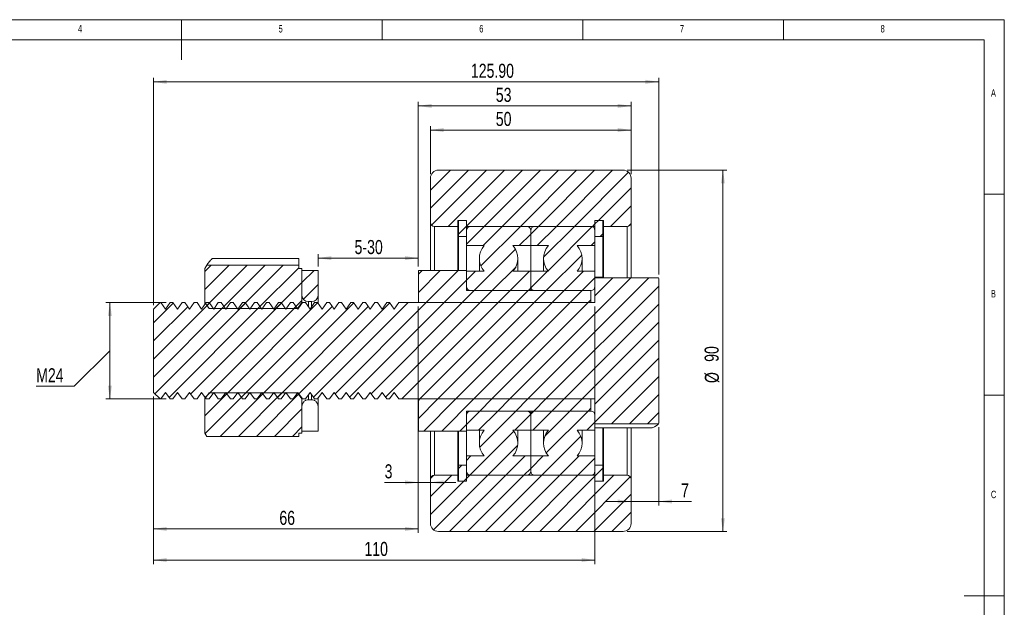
# Model space of a CAD drawing. Header units: millimetres. Extents: x 5 to 416, y 5 to 292.
# Tile 3 of 3: x 170 to 415, y 146 to 292. Entities that reach past the tile are written whole.
import ezdxf

# ---------------------------------------------------------------- set-up
doc = ezdxf.new("R2010")
doc.units = ezdxf.units.MM
doc.styles.add('SLDTEXTSTYLE0', font='TXT', dxfattribs={"width": 0.75})
doc.dimstyles.new('SLDDIMSTYLE0', dxfattribs={"dimtxt": 3.5, "dimasz": 3.302, "dimexe": 0, "dimexo": 0.0625, "dimgap": 0.875, "dimtad": 1, "dimrnd": 1e-09, "dimzin": 12, "dimdsep": 46, "dimtxsty": 'SLDTEXTSTYLE0', "dimsah": 1, "dimcen": 0.09, "dimadec": 0, "dimazin": 3, "dimtfac": 1, "dimtofl": 0, "dimtmove": 0, "dimatfit": 3, "dimfxl": 0, "dimfrac": 2, "dimtolj": 1, "dimtzin": 12, "dimarcsym": 0})
doc.dimstyles.new('SLDDIMSTYLE1', dxfattribs={"dimtxt": 3.5, "dimasz": 3.302, "dimexe": 0, "dimexo": 0.0625, "dimgap": 0.875, "dimtad": 1, "dimrnd": 1e-09, "dimzin": 12, "dimdsep": 46, "dimtxsty": 'SLDTEXTSTYLE0', "dimsah": 1, "dimcen": 0.09, "dimadec": 0, "dimazin": 3, "dimtfac": 1, "dimtmove": 0, "dimatfit": 0, "dimfxl": 0, "dimfrac": 2, "dimtolj": 1, "dimtzin": 12, "dimarcsym": 0})
doc.dimstyles.new('SLDDIMSTYLE2', dxfattribs={"dimtxt": 3.5, "dimasz": 3.302, "dimexe": 0, "dimexo": 0.0625, "dimgap": 0.875, "dimtad": 1, "dimrnd": 1e-09, "dimzin": 4, "dimdsep": 46, "dimtxsty": 'SLDTEXTSTYLE0', "dimsah": 1, "dimcen": 0.09, "dimadec": 0, "dimazin": 1, "dimtfac": 1, "dimtofl": 0, "dimtmove": 0, "dimatfit": 3, "dimfxl": 0, "dimfrac": 2, "dimtolj": 1, "dimtzin": 12, "dimarcsym": 0})

# ---------------------------------------------------------------- blocks, each defined once
blk = doc.blocks.new('_D')
at = {"color": 7, "linetype": 'Continuous', "lineweight": 0}
for p, q in [((320.98, 254.52), (345.88, 254.52)), ((344.88, 254.52), (344.88, 164.52)), ((320.98, 164.52), (345.88, 164.52))]:
    blk.add_line(p, q, dxfattribs=at)
for points in [[(344.88, 254.52), (344.38, 251.22), (345.39, 251.22)], [(344.88, 164.52), (345.39, 167.82), (344.38, 167.82)]]:
    blk.add_solid(points, dxfattribs=at)
at = {"color": 7, "linetype": 'Continuous', "lineweight": 0, "char_height": 3.5, "attachment_point": 1, "rotation": 90, "style": 'SLDTEXTSTYLE0'}
for s, insert in [('90', (340.32, 206.77, 0.1)), ('%%c', (340.37, 201.49, 0.1))]:
    blk.add_mtext(s, dxfattribs=dict(at, insert=insert))
blk = doc.blocks.new('_D_1')
at = {"color": 7, "linetype": 'Continuous', "lineweight": 0}
for p, q in [((271.98, 253.52), (271.98, 265.52)), ((321.98, 253.52), (321.98, 265.52)), ((271.98, 264.52), (321.98, 264.52))]:
    blk.add_line(p, q, dxfattribs=at)
for points in [[(271.98, 264.52), (275.29, 264.01), (275.29, 265.03)], [(321.98, 264.52), (318.68, 265.03), (318.68, 264.01)]]:
    blk.add_solid(points, dxfattribs=at)
at = {"color": 7, "linetype": 'Continuous', "lineweight": 0, "insert": (288.29, 269.03, 0.1), "char_height": 3.5, "attachment_point": 1, "style": 'SLDTEXTSTYLE0'}
blk.add_mtext('50', dxfattribs=at)
blk = doc.blocks.new('_D_2')
at = {"color": 7, "linetype": 'Continuous', "lineweight": 0}
for p, q in [((328.88, 190.52), (328.88, 170.98)), ((321.98, 171.98), (315.63, 171.98)), ((328.88, 171.98), (321.98, 171.98)), ((328.88, 171.98), (337.05, 171.98))]:
    blk.add_line(p, q, dxfattribs=at)
for points in [[(321.98, 171.98), (318.68, 172.49), (318.68, 171.48)], [(328.88, 171.98), (332.19, 171.48), (332.19, 172.49)]]:
    blk.add_solid(points, dxfattribs=at)
at = {"color": 7, "linetype": 'Continuous', "lineweight": 0, "insert": (334.46, 176.5, 0.1), "char_height": 3.5, "attachment_point": 1, "style": 'SLDTEXTSTYLE0'}
blk.add_mtext('7', dxfattribs=at)
blk = doc.blocks.new('_D_3')
at = {"color": 7, "linetype": 'Continuous', "lineweight": 0}
for p, q in [((312.98, 220.52), (312.98, 156.41)), ((202.98, 198.17), (202.98, 156.41)), ((312.98, 157.41), (202.98, 157.41))]:
    blk.add_line(p, q, dxfattribs=at)
for points in [[(202.98, 157.41), (206.29, 156.9), (206.29, 157.92)], [(312.98, 157.41), (309.68, 157.92), (309.68, 156.9)]]:
    blk.add_solid(points, dxfattribs=at)
at = {"color": 7, "linetype": 'Continuous', "lineweight": 0, "insert": (255.55, 161.92, 0.1), "char_height": 3.5, "attachment_point": 1, "style": 'SLDTEXTSTYLE0'}
blk.add_mtext('110', dxfattribs=at)
blk = doc.blocks.new('_D_4')
at = {"color": 7, "linetype": 'Continuous', "lineweight": 0}
for p, q in [((268.98, 220.52), (268.98, 164.15)), ((202.98, 198.17), (202.98, 164.15)), ((268.98, 165.15), (202.98, 165.15))]:
    blk.add_line(p, q, dxfattribs=at)
for points in [[(202.98, 165.15), (206.29, 164.64), (206.29, 165.66)], [(268.98, 165.15), (265.68, 165.66), (265.68, 164.64)]]:
    blk.add_solid(points, dxfattribs=at)
at = {"color": 7, "linetype": 'Continuous', "lineweight": 0, "insert": (234.35, 169.66, 0.1), "char_height": 3.5, "attachment_point": 1, "style": 'SLDTEXTSTYLE0'}
blk.add_mtext('66', dxfattribs=at)
blk = doc.blocks.new('_D_5')
at = {"color": 7, "linetype": 'Continuous', "lineweight": 0}
for p, q in [((206.14, 221.52), (191.12, 221.52)), ((192.12, 221.52), (192.12, 197.52)), ((192.12, 209.52), (183.21, 200.68)), ((183.21, 200.68), (173.75, 200.68)), ((206.14, 197.52), (191.12, 197.52))]:
    blk.add_line(p, q, dxfattribs=at)
for points in [[(192.12, 221.52), (191.61, 218.22), (192.62, 218.22)], [(192.12, 197.52), (192.62, 200.82), (191.61, 200.82)]]:
    blk.add_solid(points, dxfattribs=at)
at = {"color": 7, "linetype": 'Continuous', "lineweight": 0, "insert": (173.75, 205.19, 0.1), "char_height": 3.5, "attachment_point": 1, "style": 'SLDTEXTSTYLE0'}
blk.add_mtext('M24', dxfattribs=at)
blk = doc.blocks.new('_D_6')
at = {"color": 7, "linetype": 'Continuous', "lineweight": 0}
for p, q in [((243.98, 230.52), (243.98, 233.61)), ((268.98, 230.52), (268.98, 233.61)), ((243.98, 232.61), (268.98, 232.61))]:
    blk.add_line(p, q, dxfattribs=at)
for points in [[(243.98, 232.61), (247.29, 232.1), (247.29, 233.12)], [(268.98, 232.61), (265.68, 233.12), (265.68, 232.1)]]:
    blk.add_solid(points, dxfattribs=at)
at = {"color": 7, "linetype": 'Continuous', "lineweight": 0, "insert": (253.09, 237.12, 0.1), "char_height": 3.5, "attachment_point": 1, "style": 'SLDTEXTSTYLE0'}
blk.add_mtext('5-30', dxfattribs=at)
blk = doc.blocks.new('_D_7')
at = {"color": 7, "linetype": 'Continuous', "lineweight": 0}
for p, q in [((268.98, 188.52), (268.98, 175.74)), ((268.98, 176.74), (260.58, 176.74)), ((268.98, 176.74), (271.98, 176.74)), ((271.98, 176.74), (278.33, 176.74))]:
    blk.add_line(p, q, dxfattribs=at)
for points in [[(268.98, 176.74), (265.68, 177.25), (265.68, 176.23)], [(271.98, 176.74), (275.29, 176.23), (275.29, 177.25)]]:
    blk.add_solid(points, dxfattribs=at)
at = {"color": 7, "linetype": 'Continuous', "lineweight": 0, "insert": (260.58, 181.25, 0.1), "char_height": 3.5, "attachment_point": 1, "style": 'SLDTEXTSTYLE0'}
blk.add_mtext('3', dxfattribs=at)
blk = doc.blocks.new('_D_8')
at = {"color": 7, "linetype": 'Continuous', "lineweight": 0}
for p, q in [((268.98, 230.52), (268.98, 271.52)), ((268.98, 270.52), (321.98, 270.52)), ((321.98, 253.52), (321.98, 271.52))]:
    blk.add_line(p, q, dxfattribs=at)
for points in [[(268.98, 270.52), (272.29, 270.01), (272.29, 271.03)], [(321.98, 270.52), (318.68, 271.03), (318.68, 270.01)]]:
    blk.add_solid(points, dxfattribs=at)
at = {"color": 7, "linetype": 'Continuous', "lineweight": 0, "insert": (288.29, 275.03, 0.1), "char_height": 3.5, "attachment_point": 1, "style": 'SLDTEXTSTYLE0'}
blk.add_mtext('53', dxfattribs=at)
blk = doc.blocks.new('_D_9')
at = {"color": 7, "linetype": 'Continuous', "lineweight": 0}
for p, q in [((202.98, 220.87), (202.98, 277.52)), ((328.88, 228.52), (328.88, 277.52)), ((328.88, 276.52), (202.98, 276.52))]:
    blk.add_line(p, q, dxfattribs=at)
for points in [[(202.98, 276.52), (206.29, 276.01), (206.29, 277.03)], [(328.88, 276.52), (325.58, 277.03), (325.58, 276.01)]]:
    blk.add_solid(points, dxfattribs=at)
at = {"color": 7, "linetype": 'Continuous', "lineweight": 0, "insert": (282.08, 281.03, 0.1), "char_height": 3.5, "attachment_point": 1, "style": 'SLDTEXTSTYLE0'}
blk.add_mtext('125.90', dxfattribs=at)

msp = doc.modelspace()

# ---------------------------------------------------------------- hatches: boundary and pattern name
at = {"linetype": 'Continuous', "lineweight": 0}
h = msp.add_hatch(dxfattribs=at)
h.set_pattern_fill('ANSI31', style=0)
edge = h.paths.add_edge_path(flags=0)
edge.add_line((315.135, 240.519), (320.985, 240.519))
edge.add_arc((320.985, 241.519), 1, 270, 360)
edge.add_line((321.985, 241.519), (321.985, 252.519))
edge.add_arc((319.985, 252.519), 2, 0, 90)
edge.add_line((319.985, 254.519), (273.985, 254.519))
edge.add_arc((273.985, 252.519), 2, 90, 180)
edge.add_line((271.985, 252.519), (271.985, 241.519))
edge.add_arc((272.985, 241.519), 1, 180, 270)
edge.add_line((272.985, 240.519), (278.835, 240.519))
edge.add_line((278.835, 240.519), (278.835, 242.019))
edge.add_line((278.835, 242.019), (280.985, 242.019))
edge.add_line((280.985, 242.019), (280.985, 240.519))
edge.add_line((280.985, 240.519), (312.985, 240.519))
edge.add_line((312.985, 240.519), (312.985, 242.019))
edge.add_line((312.985, 242.019), (315.135, 242.019))
edge.add_line((315.135, 242.019), (315.135, 240.519))
h = msp.add_hatch(dxfattribs=at)
h.set_pattern_fill('ANSI31', style=0)
h.paths.add_polyline_path([(278.985, 237.974), (280.985, 237.974), (280.985, 242.019), (278.985, 242.019)], flags=0)
h = msp.add_hatch(dxfattribs=at)
h.set_pattern_fill('ANSI31', style=0)
edge = h.paths.add_edge_path(flags=0)
edge.add_line((296.985, 229.319), (292.563, 229.319))
edge.add_arc((288.985, 232.519), 4.8, 318.18969, 401.81031)
edge.add_line((292.563, 235.719), (296.985, 235.719))
edge.add_line((296.985, 235.719), (296.985, 239.519))
edge.add_arc((295.985, 239.519), 1, 0, 90)
edge.add_line((295.985, 240.519), (281.985, 240.519))
edge.add_arc((281.985, 239.519), 1, 90, 180)
edge.add_line((280.985, 239.519), (280.985, 235.719))
edge.add_line((280.985, 235.719), (285.407, 235.719))
edge.add_arc((288.985, 232.519), 4.8, 138.18969, 221.81031)
edge.add_line((285.407, 229.319), (280.985, 229.319))
edge.add_line((280.985, 229.319), (280.985, 225.519))
edge.add_arc((281.985, 225.519), 1, 180, 270)
edge.add_line((281.985, 224.519), (295.985, 224.519))
edge.add_arc((295.985, 225.519), 1, 270, 360)
edge.add_line((296.985, 225.519), (296.985, 229.319))
h = msp.add_hatch(dxfattribs=at)
h.set_pattern_fill('ANSI31', style=0)
edge = h.paths.add_edge_path(flags=0)
edge.add_line((301.407, 229.319), (296.985, 229.319))
edge.add_line((296.985, 229.319), (296.985, 225.519))
edge.add_arc((297.985, 225.519), 1, 180, 270)
edge.add_line((297.985, 224.519), (311.985, 224.519))
edge.add_arc((311.985, 225.519), 1, 270, 360)
edge.add_line((312.985, 225.519), (312.985, 229.319))
edge.add_line((312.985, 229.319), (308.563, 229.319))
edge.add_arc((304.985, 232.519), 4.8, 318.18969, 401.81031)
edge.add_line((308.563, 235.719), (312.985, 235.719))
edge.add_line((312.985, 235.719), (312.985, 239.519))
edge.add_arc((311.985, 239.519), 1, 0, 90)
edge.add_line((311.985, 240.519), (297.985, 240.519))
edge.add_arc((297.985, 239.519), 1, 90, 180)
edge.add_line((296.985, 239.519), (296.985, 235.719))
edge.add_line((296.985, 235.719), (301.407, 235.719))
edge.add_arc((304.985, 232.519), 4.8, 138.18969, 221.81031)
h = msp.add_hatch(dxfattribs=at)
h.set_pattern_fill('ANSI31', style=0)
h.paths.add_polyline_path([(312.985, 237.974), (314.985, 237.974), (314.985, 242.019), (312.985, 242.019)], flags=0)
h = msp.add_hatch(dxfattribs=at)
h.set_pattern_fill('ANSI31', style=0)
h.paths.add_polyline_path([(239.185, 230.831), (216.254, 230.831), (215.785, 230.019), (215.785, 221.519), (216.835, 220.019), (238.909, 220.019), (239.959, 221.519), (239.985, 221.519), (239.985, 230.019), (239.185, 230.019)], flags=0)
h = msp.add_hatch(dxfattribs=at)
h.set_pattern_fill('ANSI31', style=0)
edge = h.paths.add_edge_path(flags=0)
edge.add_line((239.985, 229.519), (239.985, 223.369))
edge.add_arc((241.585, 223.369), 1.6, 180, 270)
edge.add_line((241.585, 221.769), (242.385, 221.769))
edge.add_arc((242.385, 223.369), 1.6, 270, 360)
edge.add_line((243.985, 223.369), (243.985, 229.519))
edge.add_line((243.985, 229.519), (239.985, 229.519))
h = msp.add_hatch(dxfattribs=at)
h.set_pattern_fill('ANSI31', style=0)
h.paths.add_polyline_path([(311.985, 221.519), (311.985, 224.519), (280.985, 224.519), (280.985, 229.519), (268.985, 229.519), (268.985, 221.519)], flags=0)
h = msp.add_hatch(dxfattribs=at)
h.set_pattern_fill('ANSI31', style=0)
h.paths.add_polyline_path([(312.985, 227.676), (312.985, 221.519), (264.139, 221.519), (262.985, 219.871), (261.831, 221.519), (261.139, 221.519), (259.985, 219.871), (258.831, 221.519), (258.139, 221.519), (256.985, 219.871), (255.831, 221.519), (255.139, 221.519), (253.985, 219.871), (252.831, 221.519), (252.139, 221.519), (250.985, 219.871), (249.831, 221.519), (249.139, 221.519), (247.985, 219.871), (246.831, 221.519), (246.139, 221.519), (244.985, 219.871), (243.831, 221.519), (243.139, 221.519), (241.985, 219.871), (240.831, 221.519), (240.139, 221.519), (238.985, 219.871), (237.831, 221.519), (237.139, 221.519), (235.985, 219.871), (234.831, 221.519), (234.139, 221.519), (232.985, 219.871), (231.831, 221.519), (231.139, 221.519), (229.985, 219.871), (228.831, 221.519), (228.139, 221.519), (226.985, 219.871), (225.831, 221.519), (225.139, 221.519), (223.985, 219.871), (222.831, 221.519), (222.139, 221.519), (220.985, 219.871), (219.831, 221.519), (219.139, 221.519), (217.985, 219.871), (216.831, 221.519), (216.139, 221.519), (214.985, 219.871), (213.831, 221.519), (213.139, 221.519), (211.985, 219.871), (210.831, 221.519), (210.139, 221.519), (208.985, 219.871), (207.831, 221.519), (207.139, 221.519), (205.985, 219.871), (204.831, 221.519), (204.633, 221.519), (202.985, 219.871), (202.985, 199.167), (204.633, 197.519), (204.831, 197.519), (205.985, 199.167), (207.139, 197.519), (207.831, 197.519), (208.985, 199.167), (210.139, 197.519), (210.831, 197.519), (211.985, 199.167), (213.139, 197.519), (213.831, 197.519), (214.985, 199.167), (216.139, 197.519), (216.831, 197.519), (217.985, 199.167), (219.139, 197.519), (219.831, 197.519), (220.985, 199.167), (222.139, 197.519), (222.831, 197.519), (223.985, 199.167), (225.139, 197.519), (225.831, 197.519), (226.985, 199.167), (228.139, 197.519), (228.831, 197.519), (229.985, 199.167), (231.139, 197.519), (231.831, 197.519), (232.985, 199.167), (234.139, 197.519), (234.831, 197.519), (235.985, 199.167), (237.139, 197.519), (237.831, 197.519), (238.985, 199.167), (240.139, 197.519), (240.831, 197.519), (241.985, 199.167), (243.139, 197.519), (243.831, 197.519), (244.985, 199.167), (246.139, 197.519), (246.831, 197.519), (247.985, 199.167), (249.139, 197.519), (249.831, 197.519), (250.985, 199.167), (252.139, 197.519), (252.831, 197.519), (253.985, 199.167), (255.139, 197.519), (255.831, 197.519), (256.985, 199.167), (258.139, 197.519), (258.831, 197.519), (259.985, 199.167), (261.139, 197.519), (261.831, 197.519), (262.985, 199.167), (264.139, 197.519), (312.985, 197.519), (312.985, 191.361), (328.794, 191.361), (328.885, 191.519), (328.885, 227.519), (328.794, 227.676)], flags=0)
h = msp.add_hatch(dxfattribs=at)
h.set_pattern_fill('ANSI31', style=0)
h.paths.add_polyline_path([(215.785, 189.019), (216.254, 188.207), (239.185, 188.207), (239.185, 189.019), (239.985, 189.019), (239.985, 197.519), (239.959, 197.519), (238.909, 199.019), (216.835, 199.019), (215.785, 197.519)], flags=0)
h = msp.add_hatch(dxfattribs=at)
h.set_pattern_fill('ANSI31', style=0)
h.paths.add_polyline_path([(268.985, 197.519), (268.985, 189.519), (280.985, 189.519), (280.985, 194.519), (311.985, 194.519), (311.985, 197.519)], flags=0)
h = msp.add_hatch(dxfattribs=at)
h.set_pattern_fill('ANSI31', style=0)
edge = h.paths.add_edge_path(flags=0)
edge.add_line((292.563, 189.719), (296.985, 189.719))
edge.add_line((296.985, 189.719), (296.985, 193.519))
edge.add_arc((295.985, 193.519), 1, 0, 90)
edge.add_line((295.985, 194.519), (281.985, 194.519))
edge.add_arc((281.985, 193.519), 1, 90, 180)
edge.add_line((280.985, 193.519), (280.985, 189.719))
edge.add_line((280.985, 189.719), (285.407, 189.719))
edge.add_arc((288.985, 186.519), 4.8, 138.18969, 221.81031)
edge.add_line((285.407, 183.319), (280.985, 183.319))
edge.add_line((280.985, 183.319), (280.985, 179.519))
edge.add_arc((281.985, 179.519), 1, 180, 270)
edge.add_line((281.985, 178.519), (295.985, 178.519))
edge.add_arc((295.985, 179.519), 1, 270, 360)
edge.add_line((296.985, 179.519), (296.985, 183.319))
edge.add_line((296.985, 183.319), (292.563, 183.319))
edge.add_arc((288.985, 186.519), 4.8, 318.18969, 401.81031)
h = msp.add_hatch(dxfattribs=at)
h.set_pattern_fill('ANSI31', style=0)
edge = h.paths.add_edge_path(flags=0)
edge.add_line((296.985, 189.719), (301.407, 189.719))
edge.add_arc((304.985, 186.519), 4.8, 138.18969, 221.81031)
edge.add_line((301.407, 183.319), (296.985, 183.319))
edge.add_line((296.985, 183.319), (296.985, 179.519))
edge.add_arc((297.985, 179.519), 1, 180, 270)
edge.add_line((297.985, 178.519), (311.985, 178.519))
edge.add_arc((311.985, 179.519), 1, 270, 360)
edge.add_line((312.985, 179.519), (312.985, 183.319))
edge.add_line((312.985, 183.319), (308.563, 183.319))
edge.add_arc((304.985, 186.519), 4.8, 318.18969, 401.81031)
edge.add_line((308.563, 189.719), (312.985, 189.719))
edge.add_line((312.985, 189.719), (312.985, 193.519))
edge.add_arc((311.985, 193.519), 1, 0, 90)
edge.add_line((311.985, 194.519), (297.985, 194.519))
edge.add_arc((297.985, 193.519), 1, 90, 180)
edge.add_line((296.985, 193.519), (296.985, 189.719))
h = msp.add_hatch(dxfattribs=at)
h.set_pattern_fill('ANSI31', style=0)
h.paths.add_polyline_path([(278.985, 177.019), (280.985, 177.019), (280.985, 181.063), (278.985, 181.063)], flags=0)
h = msp.add_hatch(dxfattribs=at)
h.set_pattern_fill('ANSI31', style=0)
h.paths.add_polyline_path([(312.985, 177.019), (314.985, 177.019), (314.985, 181.063), (312.985, 181.063)], flags=0)
h = msp.add_hatch(dxfattribs=at)
h.set_pattern_fill('ANSI31', style=0)
edge = h.paths.add_edge_path(flags=0)
edge.add_line((315.135, 177.019), (312.985, 177.019))
edge.add_line((312.985, 177.019), (312.985, 178.519))
edge.add_line((312.985, 178.519), (280.985, 178.519))
edge.add_line((280.985, 178.519), (280.985, 177.019))
edge.add_line((280.985, 177.019), (278.835, 177.019))
edge.add_line((278.835, 177.019), (278.835, 178.519))
edge.add_line((278.835, 178.519), (272.985, 178.519))
edge.add_arc((272.985, 177.519), 1, 90, 180)
edge.add_line((271.985, 177.519), (271.985, 166.519))
edge.add_arc((273.985, 166.519), 2, 180, 270)
edge.add_line((273.985, 164.519), (319.985, 164.519))
edge.add_arc((319.985, 166.519), 2, 270, 360)
edge.add_line((321.985, 166.519), (321.985, 177.519))
edge.add_arc((320.985, 177.519), 1, 0, 90)
edge.add_line((320.985, 178.519), (315.135, 178.519))
edge.add_line((315.135, 178.519), (315.135, 177.019))

# ---------------------------------------------------------------- linework, layer by layer
at = {"color": 7, "linetype": 'Continuous', "lineweight": 0}
for p, q in [((415, 292), (5, 292)), ((210, 292), (210, 282)), ((260, 287), (260, 292)), ((310, 292), (310, 287)), ((360, 287), (360, 292)), ((415, 5), (415, 292)), ((410, 287), (10, 287)), ((410, 287), (410, 60.25)), ((415, 248.5), (410, 248.5)), ((410, 198.5), (415, 198.5)), ((415, 148.5), (405, 148.5))]:
    msp.add_line(p, q, dxfattribs=at)
at = {"color": 7, "linetype": 'Continuous', "lineweight": 15}
for p, q in [((273.985, 254.519), (319.985, 254.519)), ((271.985, 241.519), (271.985, 252.519)), ((321.985, 252.519), (321.985, 241.519)), ((271.985, 241.519), (271.985, 229.519)), ((278.835, 240.519), (272.985, 240.519)), ((280.985, 242.019), (278.835, 242.019)), ((278.835, 242.019), (278.835, 240.519)), ((278.835, 240.519), (278.835, 229.519)), ((280.985, 242.019), (278.985, 242.019)), ((278.985, 237.974), (278.985, 242.019)), ((280.985, 237.974), (280.985, 242.019)), ((280.985, 240.519), (280.985, 242.019)), ((312.985, 240.519), (280.985, 240.519)), ((295.985, 240.519), (281.985, 240.519)), ((311.985, 240.519), (297.985, 240.519)), ((314.985, 242.019), (312.985, 242.019)), ((312.985, 237.974), (312.985, 242.019)), ((315.135, 242.019), (312.985, 242.019)), ((312.985, 242.019), (312.985, 240.519)), ((314.985, 237.974), (314.985, 242.019)), ((315.135, 240.519), (315.135, 242.019)), ((320.985, 240.519), (315.135, 240.519)), ((315.135, 240.519), (315.135, 227.676)), ((321.985, 241.519), (321.985, 227.676)), ((280.985, 239.519), (280.985, 235.719)), ((296.985, 235.719), (296.985, 239.519)), ((312.985, 235.719), (312.985, 239.519)), ((278.985, 237.974), (280.985, 237.974)), ((278.985, 237.974), (278.985, 229.519)), ((280.985, 229.519), (280.985, 235.719)), ((280.985, 235.719), (285.407, 235.719)), ((292.563, 235.719), (296.985, 235.719)), ((296.985, 229.319), (296.985, 235.719)), ((296.985, 235.719), (301.407, 235.719)), ((308.563, 235.719), (312.985, 235.719)), ((312.985, 237.974), (314.985, 237.974)), ((312.985, 235.719), (312.985, 229.319)), ((314.985, 237.974), (314.985, 227.837)), ((216.254, 230.831), (215.785, 230.019)), ((239.185, 230.831), (216.254, 230.831)), ((239.185, 232.474), (217.616, 232.474)), ((239.185, 230.831), (239.185, 232.474)), ((239.185, 230.019), (239.185, 230.831)), ((284.185, 232.519), (284.185, 229.319)), ((293.785, 229.319), (293.785, 232.519)), ((300.185, 232.519), (300.185, 229.319)), ((309.785, 229.319), (309.785, 232.519)), ((215.785, 221.519), (215.785, 230.019)), ((239.185, 230.019), (239.985, 230.019)), ((239.985, 221.519), (239.985, 230.019)), ((239.985, 229.519), (243.985, 229.519)), ((239.985, 223.369), (239.985, 229.519)), ((243.985, 229.519), (243.985, 223.369)), ((268.985, 229.519), (280.985, 229.519)), ((268.985, 221.519), (268.985, 229.519)), ((280.985, 229.519), (280.985, 224.519)), ((285.407, 229.319), (280.985, 229.319)), ((280.985, 229.319), (280.985, 225.519)), ((296.985, 229.319), (292.563, 229.319)), ((296.985, 225.519), (296.985, 229.319)), ((301.407, 229.319), (296.985, 229.319)), ((312.985, 229.319), (308.563, 229.319)), ((312.985, 225.519), (312.985, 229.319)), ((314.985, 227.837), (312.985, 227.837)), ((312.985, 227.836), (314.985, 227.836)), ((312.985, 227.676), (312.985, 221.519)), ((312.985, 227.676), (328.794, 227.676)), ((314.985, 227.837), (314.985, 227.836)), ((314.985, 227.836), (314.985, 227.676)), ((328.885, 227.519), (328.794, 227.676)), ((328.885, 227.519), (328.885, 191.519)), ((243.985, 223.369), (243.985, 221.299)), ((280.985, 224.519), (311.985, 224.519)), ((281.985, 224.519), (295.985, 224.519)), ((296.985, 224.519), (296.985, 225.519)), ((297.985, 224.519), (311.985, 224.519)), ((311.985, 224.519), (311.985, 221.519)), ((202.985, 219.871), (204.633, 221.519)), ((204.633, 221.519), (204.831, 221.519)), ((204.831, 221.519), (205.985, 219.871)), ((205.985, 219.871), (207.139, 221.519)), ((207.139, 221.519), (207.831, 221.519)), ((207.831, 221.519), (208.985, 219.871)), ((208.985, 219.871), (210.139, 221.519)), ((210.139, 221.519), (210.831, 221.519)), ((210.831, 221.519), (211.985, 219.871)), ((211.985, 219.871), (213.139, 221.519)), ((213.139, 221.519), (213.831, 221.519)), ((213.831, 221.519), (214.985, 219.871)), ((214.985, 219.871), (216.139, 221.519)), ((215.785, 221.519), (215.785, 221.013)), ((215.785, 221.519), (216.835, 220.019)), ((216.139, 221.519), (216.831, 221.519)), ((216.831, 221.519), (217.985, 219.871)), ((217.985, 219.871), (219.139, 221.519)), ((219.139, 221.519), (219.831, 221.519)), ((219.831, 221.519), (220.985, 219.871)), ((220.985, 219.871), (222.139, 221.519)), ((222.139, 221.519), (222.831, 221.519)), ((222.831, 221.519), (223.985, 219.871)), ((223.985, 219.871), (225.139, 221.519)), ((225.139, 221.519), (225.831, 221.519)), ((225.831, 221.519), (226.985, 219.871)), ((226.985, 219.871), (228.139, 221.519)), ((228.139, 221.519), (228.831, 221.519)), ((228.831, 221.519), (229.985, 219.871)), ((229.985, 219.871), (231.139, 221.519)), ((231.139, 221.519), (231.831, 221.519)), ((231.831, 221.519), (232.985, 219.871)), ((232.985, 219.871), (234.139, 221.519)), ((234.139, 221.519), (234.831, 221.519)), ((234.831, 221.519), (235.985, 219.871)), ((235.985, 219.871), (237.139, 221.519)), ((237.139, 221.519), (237.831, 221.519)), ((237.831, 221.519), (238.985, 219.871)), ((238.909, 220.019), (239.959, 221.519)), ((238.985, 219.871), (240.139, 221.519)), ((239.959, 221.519), (239.959, 221.263)), ((239.959, 221.519), (239.985, 221.519)), ((239.985, 221.519), (239.985, 221.299)), ((240.139, 221.519), (240.831, 221.519)), ((240.831, 221.519), (241.985, 219.871)), ((242.385, 221.769), (241.585, 221.769)), ((241.985, 219.871), (243.139, 221.519)), ((243.139, 221.519), (243.831, 221.519)), ((243.831, 221.519), (244.985, 219.871)), ((244.985, 219.871), (246.139, 221.519)), ((246.139, 221.519), (246.831, 221.519)), ((246.831, 221.519), (247.985, 219.871)), ((247.985, 219.871), (249.139, 221.519)), ((249.139, 221.519), (249.831, 221.519)), ((249.831, 221.519), (250.985, 219.871)), ((250.985, 219.871), (252.139, 221.519)), ((252.139, 221.519), (252.831, 221.519)), ((252.831, 221.519), (253.985, 219.871)), ((253.985, 219.871), (255.139, 221.519)), ((255.139, 221.519), (255.831, 221.519)), ((255.831, 221.519), (256.985, 219.871)), ((256.985, 219.871), (258.139, 221.519)), ((258.139, 221.519), (258.831, 221.519)), ((258.831, 221.519), (259.985, 219.871)), ((259.985, 219.871), (261.139, 221.519)), ((261.139, 221.519), (261.831, 221.519)), ((261.831, 221.519), (262.985, 219.871)), ((262.985, 219.871), (264.139, 221.519)), ((264.139, 221.519), (312.985, 221.519)), ((311.985, 221.519), (268.985, 221.519)), ((202.985, 199.167), (202.985, 219.871)), ((238.909, 220.019), (216.835, 220.019)), ((238.909, 220.019), (238.909, 219.979)), ((204.633, 197.519), (202.985, 199.167)), ((205.985, 199.167), (204.831, 197.519)), ((207.139, 197.519), (205.985, 199.167)), ((208.985, 199.167), (207.831, 197.519)), ((210.139, 197.519), (208.985, 199.167)), ((211.985, 199.167), (210.831, 197.519)), ((213.139, 197.519), (211.985, 199.167)), ((214.985, 199.167), (213.831, 197.519)), ((216.139, 197.519), (214.985, 199.167)), ((216.835, 199.019), (215.785, 197.519)), ((217.985, 199.167), (216.831, 197.519)), ((216.835, 199.019), (238.909, 199.019)), ((219.139, 197.519), (217.985, 199.167)), ((220.985, 199.167), (219.831, 197.519)), ((222.139, 197.519), (220.985, 199.167)), ((223.985, 199.167), (222.831, 197.519)), ((225.139, 197.519), (223.985, 199.167)), ((226.985, 199.167), (225.831, 197.519)), ((228.139, 197.519), (226.985, 199.167)), ((229.985, 199.167), (228.831, 197.519)), ((231.139, 197.519), (229.985, 199.167)), ((232.985, 199.167), (231.831, 197.519)), ((234.139, 197.519), (232.985, 199.167)), ((235.985, 199.167), (234.831, 197.519)), ((237.139, 197.519), (235.985, 199.167)), ((238.985, 199.167), (237.831, 197.519)), ((238.909, 199.059), (238.909, 199.019)), ((239.959, 197.519), (238.909, 199.019)), ((240.139, 197.519), (238.985, 199.167)), ((241.985, 199.167), (240.831, 197.519)), ((243.139, 197.519), (241.985, 199.167)), ((244.985, 199.167), (243.831, 197.519)), ((246.139, 197.519), (244.985, 199.167)), ((247.985, 199.167), (246.831, 197.519)), ((249.139, 197.519), (247.985, 199.167)), ((250.985, 199.167), (249.831, 197.519)), ((252.139, 197.519), (250.985, 199.167)), ((253.985, 199.167), (252.831, 197.519)), ((255.139, 197.519), (253.985, 199.167)), ((256.985, 199.167), (255.831, 197.519)), ((258.139, 197.519), (256.985, 199.167)), ((259.985, 199.167), (258.831, 197.519)), ((261.139, 197.519), (259.985, 199.167)), ((262.985, 199.167), (261.831, 197.519)), ((264.139, 197.519), (262.985, 199.167)), ((204.831, 197.519), (204.633, 197.519)), ((207.831, 197.519), (207.139, 197.519)), ((210.831, 197.519), (210.139, 197.519)), ((213.831, 197.519), (213.139, 197.519)), ((215.785, 198.024), (215.785, 197.519)), ((215.785, 189.019), (215.785, 197.519)), ((216.831, 197.519), (216.139, 197.519)), ((219.831, 197.519), (219.139, 197.519)), ((222.831, 197.519), (222.139, 197.519)), ((225.831, 197.519), (225.139, 197.519)), ((228.831, 197.519), (228.139, 197.519)), ((231.831, 197.519), (231.139, 197.519)), ((234.831, 197.519), (234.139, 197.519)), ((237.831, 197.519), (237.139, 197.519)), ((239.959, 197.775), (239.959, 197.519)), ((239.985, 197.519), (239.959, 197.519)), ((239.985, 197.739), (239.985, 197.519)), ((239.985, 189.019), (239.985, 197.519)), ((240.831, 197.519), (240.139, 197.519)), ((242.385, 197.31), (241.585, 197.31)), ((243.831, 197.519), (243.139, 197.519)), ((243.985, 197.739), (243.985, 195.705)), ((246.831, 197.519), (246.139, 197.519)), ((249.831, 197.519), (249.139, 197.519)), ((252.831, 197.519), (252.139, 197.519)), ((255.831, 197.519), (255.139, 197.519)), ((258.831, 197.519), (258.139, 197.519)), ((261.831, 197.519), (261.139, 197.519)), ((312.985, 197.519), (264.139, 197.519)), ((268.985, 197.519), (311.985, 197.519)), ((268.985, 189.519), (268.985, 197.519)), ((311.985, 197.519), (311.985, 194.519)), ((312.985, 197.519), (312.985, 191.361)), ((243.985, 195.705), (243.985, 189.544)), ((311.985, 194.519), (280.985, 194.519)), ((280.985, 194.519), (280.985, 189.519)), ((295.985, 194.519), (281.985, 194.519)), ((296.985, 193.519), (296.985, 194.519)), ((311.985, 194.519), (297.985, 194.519)), ((280.985, 193.519), (280.985, 189.719)), ((296.985, 189.719), (296.985, 193.519)), ((312.985, 189.719), (312.985, 193.519)), ((328.794, 191.361), (328.885, 191.519)), ((215.785, 189.019), (216.254, 188.207)), ((239.985, 189.019), (239.185, 189.019)), ((239.185, 188.207), (239.185, 189.019)), ((239.985, 189.544), (243.985, 189.544)), ((280.985, 189.519), (268.985, 189.519)), ((271.985, 189.519), (271.985, 177.519)), ((278.835, 189.519), (278.835, 178.519)), ((278.985, 189.519), (278.985, 181.063)), ((280.985, 189.719), (285.407, 189.719)), ((280.985, 183.319), (280.985, 189.519)), ((284.185, 189.719), (284.185, 186.519)), ((292.563, 189.719), (296.985, 189.719)), ((293.785, 186.519), (293.785, 189.719)), ((296.985, 183.319), (296.985, 189.719)), ((296.985, 189.719), (301.407, 189.719)), ((300.185, 189.719), (300.185, 186.519)), ((308.563, 189.719), (312.985, 189.719)), ((309.785, 186.519), (309.785, 189.719)), ((328.794, 191.361), (312.985, 191.361)), ((312.985, 190.309), (327.277, 190.309)), ((312.985, 189.719), (312.985, 183.319)), ((314.985, 190.309), (314.985, 181.063)), ((315.135, 190.309), (315.135, 178.519)), ((321.985, 190.309), (321.985, 177.519)), ((239.185, 188.207), (216.254, 188.207)), ((285.407, 183.319), (280.985, 183.319)), ((280.985, 183.319), (280.985, 179.519)), ((296.985, 183.319), (292.563, 183.319)), ((296.985, 179.519), (296.985, 183.319)), ((301.407, 183.319), (296.985, 183.319)), ((312.985, 183.319), (308.563, 183.319)), ((312.985, 179.519), (312.985, 183.319)), ((280.985, 181.063), (278.985, 181.063)), ((278.985, 177.019), (278.985, 181.063)), ((280.985, 177.019), (280.985, 181.063)), ((314.985, 181.063), (312.985, 181.063)), ((312.985, 177.019), (312.985, 181.063)), ((314.985, 177.019), (314.985, 181.063)), ((271.985, 166.519), (271.985, 177.519)), ((272.985, 178.519), (278.835, 178.519)), ((278.835, 178.519), (278.835, 177.019)), ((278.835, 177.019), (280.985, 177.019)), ((278.985, 177.019), (280.985, 177.019)), ((280.985, 178.519), (312.985, 178.519)), ((280.985, 177.019), (280.985, 178.519)), ((281.985, 178.519), (295.985, 178.519)), ((297.985, 178.519), (311.985, 178.519)), ((312.985, 178.519), (312.985, 177.019)), ((312.985, 177.019), (314.985, 177.019)), ((312.985, 177.019), (315.135, 177.019)), ((315.135, 177.019), (315.135, 178.519)), ((315.135, 178.519), (320.985, 178.519)), ((321.985, 177.519), (321.985, 166.519)), ((319.985, 164.519), (273.985, 164.519))]:
    msp.add_line(p, q, dxfattribs=at)
at = {"color": 8, "linetype": 'Continuous', "lineweight": 15}
for p, q in [((272.985, 240.519), (272.985, 229.519)), ((320.985, 240.519), (320.985, 227.676)), ((241.585, 221.769), (241.585, 220.442)), ((242.385, 221.769), (242.385, 220.442)), ((241.585, 198.596), (241.585, 197.31)), ((242.385, 198.596), (242.385, 197.31)), ((272.985, 189.519), (272.985, 178.519)), ((320.985, 190.309), (320.985, 178.519))]:
    msp.add_line(p, q, dxfattribs=at)
at = {"color": 7, "linetype": 'Continuous', "lineweight": 15}
for centre, radius, start, end in [((273.985, 252.519), 2, 90, 180), ((319.985, 252.519), 2, 0, 90), ((272.985, 241.519), 1, 180, 270), ((281.985, 239.519), 1, 90, 180), ((295.985, 239.519), 1, 0, 90), ((297.985, 239.519), 1, 90, 180), ((311.985, 239.519), 1, 0, 90), ((320.985, 241.519), 1, 270, 0), ((288.985, 232.519), 4.8, 138.18969, 221.81031), ((288.985, 232.519), 4.8, 318.18969, 41.81031), ((304.985, 232.519), 4.8, 138.18969, 221.81031), ((304.985, 232.519), 4.8, 318.18969, 41.81031), ((241.585, 223.369), 1.6, 180, 270), ((242.385, 223.369), 1.6, 270, 0), ((281.985, 225.519), 1, 180, 270), ((295.985, 225.519), 1, 270, 0), ((297.985, 225.519), 1, 180, 270), ((311.985, 225.519), 1, 270, 0), ((281.985, 193.519), 1, 90, 180), ((295.985, 193.519), 1, 0, 90), ((297.985, 193.519), 1, 90, 180), ((311.985, 193.519), 1, 0, 90), ((288.985, 186.519), 4.8, 138.18969, 221.81031), ((288.985, 186.519), 4.8, 318.18969, 41.81031), ((304.985, 186.519), 4.8, 138.18969, 221.81031), ((304.985, 186.519), 4.8, 318.18969, 41.81031), ((281.985, 179.519), 1, 180, 270), ((295.985, 179.519), 1, 270, 0), ((297.985, 179.519), 1, 180, 270), ((311.985, 179.519), 1, 270, 0), ((272.985, 177.519), 1, 90, 180), ((320.985, 177.519), 1, 0, 90), ((273.985, 166.519), 2, 180, 270), ((319.985, 166.519), 2, 270, 0)]:
    msp.add_arc(centre, radius, start, end, dxfattribs=at)
for points, knots in [([(217.616, 232.474), (217.332, 232.205), (217.071, 231.933), (216.611, 231.383), (216.413, 231.107), (216.254, 230.831)], [0, 0, 0, 0, 0.5, 0.5, 1, 1, 1, 1]), ([(239.985, 195.705), (239.985, 195.914), (240.026, 196.124), (240.146, 196.414), (240.196, 196.508), (240.312, 196.683), (240.378, 196.763), (240.526, 196.912), (240.608, 196.98), (240.781, 197.096), (240.873, 197.146), (241.166, 197.268), (241.376, 197.31), (241.585, 197.31)], [0, 0, 0, 0, 0.25, 0.25, 0.375, 0.375, 0.5, 0.5, 0.625, 0.625, 0.75, 0.75, 1, 1, 1, 1]), ([(242.385, 197.31), (242.594, 197.31), (242.806, 197.268), (243.097, 197.146), (243.189, 197.096), (243.362, 196.98), (243.444, 196.912), (243.592, 196.763), (243.658, 196.683), (243.774, 196.508), (243.824, 196.414), (243.943, 196.125), (243.985, 195.914), (243.985, 195.705)], [0, 0, 0, 0, 0.25, 0.25, 0.375, 0.375, 0.5, 0.5, 0.625, 0.625, 0.75, 0.75, 1, 1, 1, 1])]:
    msp.add_open_spline(points, degree=3, knots=knots, dxfattribs=at)
msp.add_open_spline([(328.794, 191.361), (328.588, 191.004), (328.035, 190.654), (327.277, 190.309)], degree=3, dxfattribs=at)

# ---------------------------------------------------------------- texts
at = {"color": 7, "linetype": 'Continuous', "lineweight": 0, "char_height": 1.852, "attachment_point": 1, "style": 'SLDTEXTSTYLE0'}
for s, insert in [('4', (184.167, 290.668)), ('5', (234.167, 290.668)), ('6', (284.167, 290.668)), ('7', (334.167, 290.668)), ('8', (384.167, 290.668)), ('A', (411.667, 274.668)), ('B', (411.667, 224.668)), ('C', (411.667, 174.668))]:
    msp.add_mtext(s, dxfattribs=dict(at, insert=insert))

# ---------------------------------------------------------------- dimensions: what is measured, and where the dimension line sits
at = {"color": 7, "linetype": 'Continuous', "lineweight": 0}
for base, p1, p2, dimstyle, picture, middle in [((202.985, 276.519), (328.885, 227.519), (202.985, 219.871), 'SLDDIMSTYLE2', '_D_9', (290.618, 276.519)), ((321.985, 270.519), (268.985, 229.519), (321.985, 252.519), 'SLDDIMSTYLE0', '_D_8', (292.294, 270.519)), ((321.985, 264.519), (271.985, 252.519), (321.985, 252.519), 'SLDDIMSTYLE0', '_D_1', (292.294, 264.519)), ((202.985, 157.413), (312.985, 221.519), (202.985, 199.167), 'SLDDIMSTYLE0', '_D_3', (260.85, 157.413)), ((202.985, 165.15), (268.985, 221.519), (202.985, 199.167), 'SLDDIMSTYLE0', '_D_4', (238.362, 165.15)), ((271.985, 176.742), (268.985, 189.519), (271.985, 177.519), 'SLDDIMSTYLE1', '_D_7', (263.3, 176.742))]:
    dim = msp.add_linear_dim(base=base, p1=p1, p2=p2, dimstyle=dimstyle, dxfattribs=at)
    dim.commit()
    dim.dimension.update_dxf_attribs({"geometry": picture, "text_midpoint": middle, "dimtype": 160})
for base, p1, p2, text, picture, middle in [((344.885, 164.519), (319.985, 254.519), (319.985, 164.519), '%%c<>', '_D', (344.885, 208.136)), ((192.115, 197.519), (207.139, 221.519), (207.139, 197.519), 'M24', '_D_5', (192.115, 209.519))]:
    dim = msp.add_linear_dim(base=base, p1=p1, p2=p2, angle=90, text=text, dimstyle='SLDDIMSTYLE0', dxfattribs=at)
    dim.commit()
    dim.dimension.update_dxf_attribs({"geometry": picture, "text_midpoint": middle, "dimtype": 160})
for base, p1, p2, text, dimstyle, picture, middle in [((268.985, 232.611), (243.985, 229.519), (268.985, 229.519), '5-30', 'SLDDIMSTYLE0', '_D_6', (257.749, 232.611)), ((321.985, 171.984), (328.885, 191.519), (321.985, 166.519), '7', 'SLDDIMSTYLE1', '_D_2', (335.755, 171.984))]:
    dim = msp.add_linear_dim(base=base, p1=p1, p2=p2, text=text, dimstyle=dimstyle, dxfattribs=at)
    dim.commit()
    dim.dimension.update_dxf_attribs({"geometry": picture, "text_midpoint": middle, "dimtype": 160})

doc.saveas('drawing.dxf')
